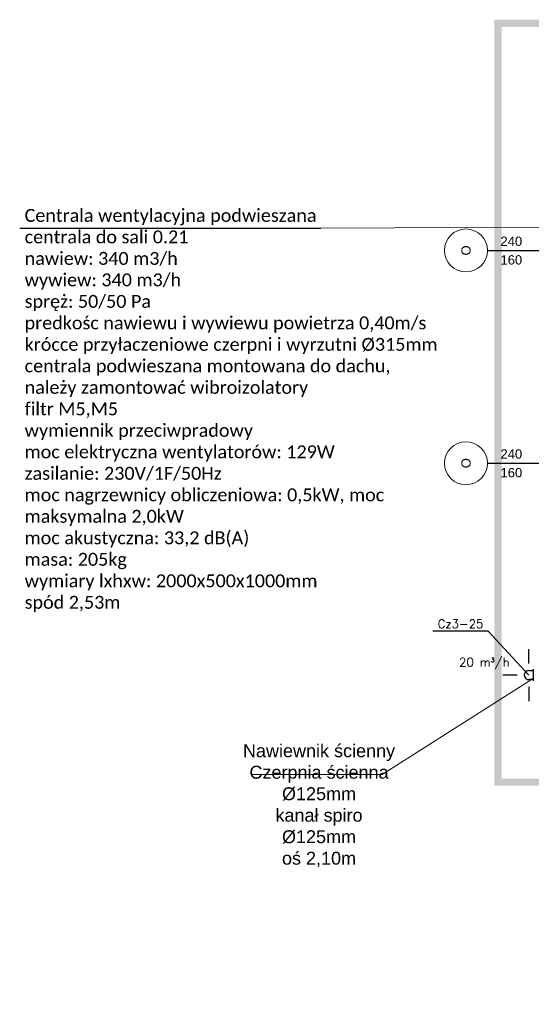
# Model space of a CAD drawing. Header units: millimetres. Extents: x -40063 to 512011, y 350190 to 687060.
# Tile 206 of 256: x 132666 to 139808, y 657270 to 671015. Entities that reach past the tile are written whole.
import ezdxf

# ---------------------------------------------------------------- set-up
doc = ezdxf.new("R2010")
doc.units = ezdxf.units.MM
doc.linetypes.add('DASHDOT', pattern=[1, 0.5, -0.25, 0, -0.25])
doc.layers.get('0').update_dxf_attribs({"color": 8})
for name, color, linetype, lineweight in [('_IS_WM_OPIS', 7, 'Continuous', 9), ('FLUID-BILANSE', 150, 'Continuous', 18), ('J_zakres opracowania', 226, 'DASHDOT', 30)]:
    doc.layers.add(name, color=color, linetype=linetype, lineweight=lineweight)
for name, color, linetype in [('FLUID-Cz3', 7, 'Continuous'), ('FLUID-Cz3-120-ARRGR', 7, 'Continuous'), ('FLUID-Cz3-120-NUM', 7, 'Continuous'), ('IS_WM_OPIS', 7, 'Continuous'), ('Konstrukcja - Ściany zew', 8, 'Continuous'), ('X_ref', 8, 'Continuous')]:
    doc.layers.add(name, color=color, linetype=linetype)
doc.styles.add('FDBES', font='simplex.shx')
doc.styles.add('GENERATED_STYLE_1', font='arial.ttf')
doc.styles.add('IP_ARIAL', font='arial.ttf')
doc.styles.get("Standard").update_dxf_attribs({"font": 'arial.ttf'})
doc.dimstyles.new('FDBES', dxfattribs={"dimscale": 50, "dimtxt": 4, "dimasz": 2.5, "dimexe": 0.8, "dimexo": 2, "dimgap": 1, "dimtad": 1, "dimdsep": 46, "dimtxsty": 'FDBES', "dimcen": 2.5, "dimclrd": 4, "dimclre": 5, "dimadec": 0, "dimazin": 0, "dimtfac": 1, "dimtmove": 0, "dimatfit": 3, "dimfxl": 1, "dimarcsym": 0})

# ---------------------------------------------------------------- blocks, each defined once
blk = doc.blocks.new('*U13618')
at = {"color": 0, "linetype": 'ByBlock', "lineweight": -2}
for p, q in [((0, -62, -62), (0, 0, -62)), ((0, 0, 62), (0, -62, 62))]:
    blk.add_line(p, q, dxfattribs=at)
at = {"color": 4, "linetype": 'Continuous', "lineweight": -2}
for p, q in [((0, -62, 82), (0, -62, 62)), ((0, -62, -62), (0, -62, -82)), ((0, -62, 62), (0, -62)), ((0, -62), (0, -62, -62))]:
    blk.add_line(p, q, dxfattribs=at)
at = {"color": 0, "linetype": 'ByBlock', "lineweight": -2, "extrusion": (-1, -1.46429e-13, 5.80985e-17)}
blk.add_ellipse((0, 0), major_axis=(0, 0, 62.5), ratio=1, start_param=0, end_param=3.141636, dxfattribs=at)
blk = doc.blocks.new('fdgdfg')
at = {"layer": 'Konstrukcja - Ściany zew', "linetype": 'Continuous'}
for p, q in [((-204487, 511406), (-203229, 511406)), ((-204487, 508436), (-203229, 508436))]:
    blk.add_line(p, q, dxfattribs=at)
at = {"layer": 'Konstrukcja - Ściany zew', "color": 251, "linetype": 'Continuous', "lineweight": 13}
for centre, start, end in [((-204787, 511406), 90, 270), ((-204787, 511406), 270, 90), ((-204787, 508436), 90, 270), ((-204787, 508436), 270, 90)]:
    blk.add_arc(centre, 300, start, end, dxfattribs=at)
at = {"layer": 'Konstrukcja - Ściany zew', "char_height": 130, "attachment_point": 7, "style": 'GENERATED_STYLE_1'}
for s, insert in [('{240}', (-204305, 511468)), ('{160}', (-204305, 511208)), ('{240}', (-204305, 508498)), ('{160}', (-204305, 508238))]:
    blk.add_mtext(s, dxfattribs=dict(at, insert=insert))
at = {"layer": 'Konstrukcja - Ściany zew', "char_height": 130, "attachment_point": 7, "rotation": 90, "style": 'GENERATED_STYLE_1'}
for insert in [(-204720, 511336), (-204720, 508366)]:
    blk.add_mtext('{O}', dxfattribs=dict(at, insert=insert))
blk = doc.blocks.new('*U13614')
at = {"color": 7}
blk.add_leader([(0, 0), (0, -200)], dimstyle='FDBES', override={"dimscale": 20, "dimclrd": 7}, dxfattribs=at)
blk = doc.blocks.new('*U13615')
at = {"color": 7}
blk.add_leader([(0, 0), (-200, 0)], dimstyle='FDBES', override={"dimscale": 20, "dimclrd": 7}, dxfattribs=at)
blk = doc.blocks.new('*U13616')
at = {"color": 7}
blk.add_leader([(0, 0), (200, 0)], dimstyle='FDBES', override={"dimscale": 20, "dimclrd": 7}, dxfattribs=at)
blk = doc.blocks.new('*U15412')
at = {"color": 7}
blk.add_line((-567, 614), (-1338, 614), dxfattribs=at)
at = {"color": 7, "insert": (-952, 614), "char_height": 120, "attachment_point": 5, "style": 'FDBES'}
blk.add_mtext('Cz3-25\\P ', dxfattribs=at)
at = {"color": 7}
blk.add_leader([(0, 0), (-567, 614)], dimstyle='FDBES', override={"dimscale": 30, "dimclrd": 7, "dimclre": 7}, dxfattribs=at)

msp = doc.modelspace()

# ---------------------------------------------------------------- linework, layer by layer
at = {"layer": '_IS_WM_OPIS', "color": 7}
msp.add_lwpolyline([(136868.52417, 668102.98579), (144047.84748, 668135.97323)], dxfattribs=at)
at = {"layer": 'FLUID-BILANSE', "color": 0}
for p, q in [((137726.94225, 660478.65909), (139834.99438, 661816.42718)), ((135895.41811, 660478.65909), (137726.94225, 660478.65909))]:
    msp.add_line(p, q, dxfattribs=at)
at = {"layer": 'IS_WM_OPIS', "color": 6}
msp.add_lwpolyline([(132666.18311, 668102.98579), (136868.52417, 668102.98579)], dxfattribs=at)
at = {"layer": 'J_zakres opracowania', "ltscale": 1000, "const_width": 100}
msp.add_lwpolyline([(145238.97833, 603150.87452), (179698.13773, 603150.87452), (179698.13773, 613450.86815), (168198.34775, 613450.86815), (168198.34775, 623228.22314), (179787.48799, 623228.22314), (179787.48799, 655328.15213), (172267.92013, 655328.15213), (172267.92013, 661215.50192), (178887.83809, 661215.50192), (178887.83809, 667165.49127), (169238.45678, 667165.49127), (169238.45678, 670965.36364), (139342.26689, 670965.36364), (139342.26689, 660371.72463), (168578.26628, 660371.72463), (168578.26628, 636879.36656), (155218.96566, 636879.36656), (155218.96566, 616919.40233), (145238.97833, 616919.40233), (145238.97833, 603150.87452)], dxfattribs=at)

# ---------------------------------------------------------------- block references
at = {"layer": 'FLUID-Cz3', "color": 4, "linetype": 'Continuous', "extrusion": (-1.60812e-16, 1, 6.12323e-17), "rotation": 270}
msp.add_blockref('*U13618', (-139772.49438, 2096.94515, 661866.42718), dxfattribs=at)
at = {"layer": 'FLUID-Cz3-120-ARRGR', "rotation": 270}
for name, p in [('*U13615', (139772.49438, 662028.92718, 2096.94515)), ('*U13614', (139609.99438, 661866.42718, 2096.94515)), ('*U13616', (139772.49438, 661703.92718, 2096.94515))]:
    msp.add_blockref(name, p, dxfattribs=at)
at = {"layer": 'FLUID-Cz3-120-NUM', "linetype": 'ByBlock'}
msp.add_blockref('*U15412', (139772.49438, 661866.42718, 2096.94515), dxfattribs=at)
at = {"layer": 'X_ref'}
msp.add_blockref('fdgdfg', (343682.59614, 156387.58931), dxfattribs=at)

# ---------------------------------------------------------------- texts
at = {"layer": 'FLUID-BILANSE', "color": 0, "insert": (136844.65316, 659892.72024), "char_height": 180, "width": 2138.4, "attachment_point": 5, "style": 'IP_ARIAL'}
msp.add_mtext('Nawiewnik ścienny Czerpnia ścienna %%C125mm\\Pkanał spiro %%C125mm\\Poś 2,10m\\P\\P', dxfattribs=at)
at = {"layer": 'FLUID-Cz3-120-ARRGR', "color": 7, "insert": (139152.13724, 662026.42718, 2096.94515), "char_height": 120, "attachment_point": 5, "style": 'FDBES'}
msp.add_mtext('20 m{\\A2;\\H0.5x;3}/h\\P', dxfattribs=at)
at = {"layer": 'IS_WM_OPIS', "insert": (132735.15751, 668373.08036), "char_height": 179.9999966, "width": 5935.9201341, "attachment_point": 1, "rotation": 0.000000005}
msp.add_mtext('\\fCalibri|b0|i0|c238;Centrala wentylacyjna podwieszana\\Pcentrala do sali 0.21\\Pnawiew: 340 m3/h\\Pwywiew: 340 m3/h\\Pspręż: 50/50 Pa\\Ppredkośc nawiewu i wywiewu powietrza 0,40m/s\\Pkrócce przyłaczeniowe czerpni i wyrzutni %%C315mm\\Pcentrala podwieszana montowana do dachu,\\Pnależy zamontować wibroizolatory\\Pfiltr M5,M5\\Pwymiennik przeciwpradowy\\Pmoc elektryczna wentylatorów: 129W\\Pzasilanie: 230V/1F/50Hz\\Pmoc nagrzewnicy obliczeniowa: 0,5kW, moc maksymalna 2,0kW\\Pmoc akustyczna: 33,2 dB(A)\\Pmasa: 205kg \\Pwymiary lxhxw: 2000x500x1000mm\\Pspód 2,53m\\P\\P', dxfattribs=at)

doc.saveas('drawing.dxf')
